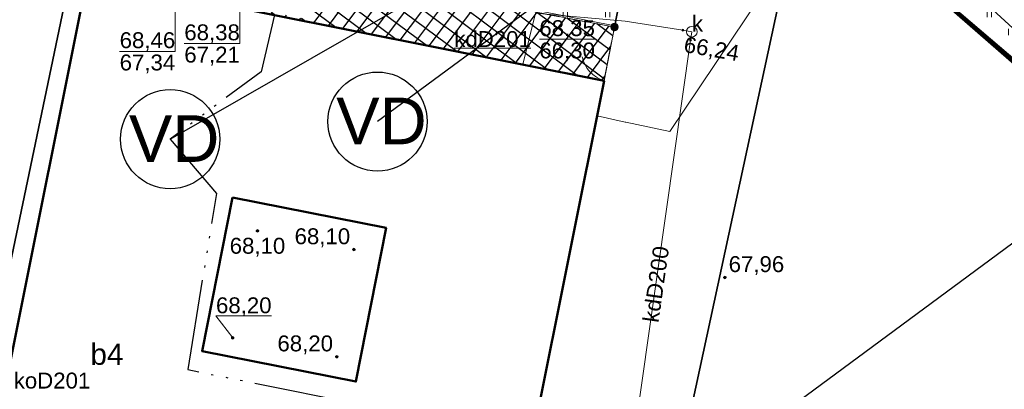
# Model space of a CAD drawing. Header units: millimetres. Extents: x 6501010 to 6502959, y 5884302 to 5886510.
# Tile 26 of 43: x 6502206 to 6502253, y 5885317 to 5885334. Entities that reach past the tile are written whole.
import ezdxf
from ezdxf.enums import TextEntityAlignment as Align

# ---------------------------------------------------------------- set-up
doc = ezdxf.new("R2010")
doc.units = ezdxf.units.MM
for name, pattern in [('ACAD_ISO06W100', [37.5, 24, -3, 0.5, -3, 0.5, -3, 0.5, -3]), ('BUUT04', [200000, 0, -100000, 0, -100000]), ('EGBU01', [2, 0.5, -0.5, 0.5, -0.5]), ('OTKC_A05', [1.5, 1, -0.5]), ('OTKJ_A05', [2, 1.5, -0.5]), ('OTKU_A05', [2, 1.5, -0.5]), ('OTZT_A05', [1.5, 1, -0.5])]:
    doc.linetypes.add(name, pattern=pattern)
for name, color, linetype, lineweight in [('!!!_elektryczne', 12, 'Continuous', 18), ('!A_aktualizacja NN_syl', 12, 'Continuous', 30), ('!A_granica opracowania', 12, 'Continuous', 40), ('!A_opis', 7, 'Continuous', 25), ('!A_utwardzenia', 12, 'Continuous', 5), ('Budynki EGiB', 9, 'Continuous', 0), ('Działki', 9, 'Continuous', 0), ('isa_V10520003E16E075_TUsr', 9, 'Continuous', 25), ('isa_V10520003E16E075_TUsr_19165818BF56C1D4', 9, 'OTKJ_A05', 25), ('Komunikacja (obszary)', 9, 'Continuous', 0), ('Ogrodzenia', 9, 'Continuous', 0), ('Pikiety', 9, 'Continuous', 0), ('Przewody gazowe', 9, 'Continuous', 0), ('Przewody kanalizacyjne', 9, 'Continuous', 0), ('Punkty o określonej wysokości', 9, 'Continuous', 0), ('Urządzenia towarzyszące (linie)', 9, 'Continuous', 0), ('Urządzenia związane z siecią (punkty)', 9, 'Continuous', 0), ('Użytki gruntowe', 9, 'Continuous', 0), ('Zagospodarowanie terenu (obszary)', 9, 'Continuous', 0)]:
    doc.layers.add(name, color=color, linetype=linetype, lineweight=lineweight)
doc.styles.add('Arial', font='arial.ttf', dxfattribs={"height": 1.5})
doc.styles.add('DOMYSLNA_CZCIONKA', font='arial.ttf')

# ---------------------------------------------------------------- blocks, each defined once
blk = doc.blocks.new('OTRS_P05')
at = {"layer": 'isa_V10520003E16E075_TUsr', "true_color": 0x0a0909, "transparency": 33554687}
h = blk.add_hatch(color=18, dxfattribs=at)
h.dxf.hatch_style = 1
h.paths.add_polyline_path([(0.09, 0, 1), (-0.09, 0, 1)])
at = {"layer": 'isa_V10520003E16E075_TUsr', "color": 18, "true_color": 0x0a0909}
blk.add_lwpolyline([(0.09, 0, 1), (-0.09, 0, 1)], format="xyb", close=True, dxfattribs=at)
at = {"layer": 'isa_V10520003E16E075_TUsr_19165818BF56C1D4', "color": 18, "true_color": 0x0a0909}
blk.add_circle((0, 0), 0.09, dxfattribs=at)
blk = doc.blocks.new('SUKS_P05')
at = {"color": 36, "linetype": 'Continuous', "lineweight": 18, "true_color": 0x803300}
blk.add_circle((0, 0), 0.5, dxfattribs=at)
blk = doc.blocks.new('SUPS01_05')
at = {"lineweight": 18}
h = blk.add_hatch(color=9, dxfattribs=at)
h.dxf.hatch_style = 1
h.paths.add_polyline_path([(-0.09, 0, 1), (0.09, 0, 1)])
at = {"color": 9, "lineweight": 18}
blk.add_circle((0, 0), 0.09, dxfattribs=at)
blk = doc.blocks.new('OTOO_L05')
at = {"linetype": 'BUUT04', "lineweight": 18, "true_color": 0x000000}
h = blk.add_hatch(color=18, dxfattribs=at)
h.dxf.hatch_style = 1
h.paths.add_polyline_path([(-0.58, 0, 1), (0.58, 0, 1)])
at = {"color": 18, "true_color": 0x0a0909}
blk.add_circle((0, 0), 0.58, dxfattribs=at)
blk = doc.blocks.new('KTOK04')
at = {"color": 18, "lineweight": 18, "true_color": 0x0a0909}
blk.add_arc((5.07, -0.58), 5.1, 113.6745, 173.5136, dxfattribs=at)

msp = doc.modelspace()

# ---------------------------------------------------------------- hatches: boundary and pattern name
at = {"layer": '!A_utwardzenia', "linetype": 'Continuous', "lineweight": -2}
h = msp.add_hatch(dxfattribs=at)
h.set_pattern_fill('ANSI37', color=256, scale=5)
h.set_pattern_definition([(53.2453488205, (-4901.1136, 38362.21866), (-0.500753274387, 0.373993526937), []), (143.2453488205, (-4901.1136, 38362.21866), (-0.373993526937, -0.500753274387), [])])
h.paths.add_polyline_path([(6502203.963, 5885341.254), (6502204.664, 5885344.627), (6502207.69, 5885344.7), (6502215.33, 5885343), (6502216.75, 5885350.58), (6502215.68, 5885352.724), (6502217.022, 5885353.394), (6502218.091, 5885351.251), (6502226.917, 5885355.669), (6502228.198, 5885354.488), (6502218.21, 5885349.5), (6502216.92, 5885342.66), (6502221.29, 5885336.19), (6502224.967, 5885335.435), (6502224.967, 5885335.435), (6502224.971, 5885335.434), (6502225.771, 5885335.28), (6502225.771, 5885335.28), (6502225.771, 5885335.28), (6502234.44, 5885333.602), (6502233.95, 5885331.07), (6502210.28, 5885335.79), (6502210.482, 5885336.778), (6502211.84, 5885336.5), (6502211.97, 5885337.06), (6502211.47, 5885337.17), (6502211.85, 5885339.08), (6502212.36, 5885338.98), (6502212.47, 5885339.55), (6502209.35, 5885340.25), (6502209.189, 5885339.524), (6502208.7, 5885339.63), (6502209.117, 5885341.613), (6502208.56, 5885341.73), (6502208.46, 5885341.24), (6502206.3, 5885341.69), (6502206.4, 5885342.19), (6502205.834, 5885342.318), (6502205.52, 5885340.93)])
h.paths.add_polyline_path([(6502220.142, 5885334.752), (6502219.983, 5885333.957), (6502217.433, 5885334.466), (6502217.591, 5885335.261)], flags=16)
at = {"layer": 'Zagospodarowanie terenu (obszary)'}
h = msp.add_hatch(dxfattribs=at)
h.set_pattern_fill('OTZT', color=256, scale=0.2, style=0, pattern_type=0)
h.set_pattern_definition([(90, (6502217.02, 5885295.2205), (-2, 1e-16), [0.3, -1.7]), (90, (6502217.22, 5885295.2205), (-2, 1e-16), [0.3, -1.7]), (90, (6502218.02, 5885294.0705), (-2, 1e-16), [0.3, -1.7]), (90, (6502218.22, 5885294.0705), (-2, 1e-16), [0.3, -1.7])])
h.paths.add_polyline_path([(6502236.89, 5885346.2), (6502267.38, 5885319.74), (6502270.58, 5885316.95), (6502270.253, 5885315.434), (6502274.94, 5885307.84), (6502271.671, 5885294.07), (6502272.971, 5885294.47), (6502273.759, 5885294.713), (6502274.217, 5885294.878), (6502274.702, 5885295.154), (6502275.271, 5885295.618), (6502275.818, 5885296.193), (6502276.411, 5885296.9), (6502276.981, 5885297.643), (6502277.454, 5885298.405), (6502277.741, 5885299.074), (6502277.852, 5885299.482), (6502277.948, 5885299.959), (6502280.48, 5885312.599), (6502280.49, 5885312.65), (6502280.401, 5885313.931), (6502280.237, 5885315.074), (6502279.962, 5885315.972), (6502278.965, 5885318.302), (6502278.171, 5885319.87), (6502277.17, 5885321.91), (6502235.29, 5885358.03), (6502218.21, 5885349.5), (6502216.92, 5885342.66), (6502221.29, 5885336.19), (6502224.97, 5885335.43), (6502226.9, 5885343.73), (6502230.01, 5885343.12), (6502229.72, 5885341.89), (6502227.44, 5885342.35), (6502225.76, 5885335.22), (6502234.44, 5885333.6)], flags=0)

# ---------------------------------------------------------------- linework, layer by layer
at = {"layer": '!!!_elektryczne', "color": 6, "linetype": 'ACAD_ISO06W100', "lineweight": 25, "ltscale": 0.2, "flags": 128}
for points in [[(6502218.41, 5885334.169), (6502218.41, 5885334.169), (6502217.77, 5885331.491), (6502213.482, 5885328.313)], [(6502213.482, 5885328.313), (6502215.661, 5885325.746), (6502214.312, 5885317.449), (6502227.394, 5885314.817), (6502225.911, 5885307.293), (6502225.725, 5885306.499), (6502228.129, 5885306.058)]]:
    msp.add_lwpolyline(points, dxfattribs=at)
at = {"layer": '!A_aktualizacja NN_syl'}
for centre in [(6502223.261, 5885329.143), (6502213.482, 5885328.313)]:
    msp.add_circle(centre, 2.337, dxfattribs=at)
at = {"layer": '!A_granica opracowania', "lineweight": 70, "flags": 128}
msp.add_lwpolyline([(6502135.64, 5885439.81), (6502156.38, 5885420.69), (6502179.76, 5885399.13), (6502243.42, 5885340.46), (6502270.88, 5885317.06), (6502239.07, 5885168.58), (6502207.7, 5885174.93), (6502176.42, 5885181.26), (6502145.37, 5885187.54), (6502088.97, 5885198.96), (6502114.4, 5885324.63), (6502121.68, 5885360.58), (6502124.66, 5885375.29), (6502122.226, 5885375.8), (6502135.64, 5885439.81)], dxfattribs=at)
at = {"layer": '!A_opis', "color": 12, "linetype": 'Continuous', "lineweight": 30}
for p, q in [((6502213.482, 5885328.313), (6502252.294, 5885350.564)), ((6502252.294, 5885350.564), (6502223.261, 5885329.143)), ((6502258.609, 5885327.388), (6502229.576, 5885305.967))]:
    msp.add_line(p, q, dxfattribs=at)
at = {"layer": '!A_utwardzenia', "color": 7, "lineweight": 5, "flags": 128}
for points in [[(6502228.189, 5885354.497), (6502218.208, 5885349.501), (6502216.92, 5885342.66), (6502221.272, 5885336.217), (6502224.974, 5885335.446), (6502224.974, 5885335.446), (6502224.974, 5885335.446), (6502225.771, 5885335.28), (6502225.774, 5885335.28), (6502225.774, 5885335.28), (6502234.44, 5885333.6)], [(6502228.216, 5885354.444), (6502218.262, 5885349.461), (6502216.984, 5885342.673), (6502221.308, 5885336.271), (6502234.451, 5885333.654), (6502234.451, 5885333.654), (6502234.452, 5885333.661), (6502234.452, 5885333.661), (6502234.452, 5885333.661), (6502234.452, 5885333.661), (6502234.451, 5885333.659)], [(6502225.771, 5885335.28), (6502234.44, 5885333.602), (6502233.95, 5885331.07), (6502210.28, 5885335.79)]]:
    msp.add_lwpolyline(points, dxfattribs=at)
at = {"layer": 'Budynki EGiB', "linetype": 'Continuous', "lineweight": 50, "flags": 128}
for points in [[(6502205.83, 5885342.3), (6502205.52, 5885340.93), (6502203.96, 5885341.24), (6502200.16, 5885322.88), (6502199.4, 5885319.21), (6502205.92, 5885317.71), (6502209.57, 5885335.93), (6502210.28, 5885335.79), (6502210.47, 5885336.78), (6502211.84, 5885336.5), (6502211.97, 5885337.06), (6502211.47, 5885337.17), (6502211.85, 5885339.08), (6502212.36, 5885338.98), (6502212.47, 5885339.55), (6502209.35, 5885340.25), (6502209.189, 5885339.524), (6502208.7, 5885339.63), (6502209.13, 5885341.61), (6502208.56, 5885341.73), (6502208.46, 5885341.24), (6502206.3, 5885341.69), (6502206.399, 5885342.186), (6502205.83, 5885342.3)], [(6502209.57, 5885335.93), (6502205.92, 5885317.71), (6502204.67, 5885311.48), (6502210.71, 5885310.29), (6502228.26, 5885306.83), (6502229.07, 5885306.67), (6502233.95, 5885331.07), (6502210.28, 5885335.79), (6502209.57, 5885335.93)], [(6502216.42, 5885325.57), (6502223.67, 5885324.13), (6502222.24, 5885316.89), (6502214.99, 5885318.32), (6502216.42, 5885325.57)]]:
    msp.add_lwpolyline(points, close=True, dxfattribs=at)
at = {"layer": 'Działki', "linetype": 'Continuous', "lineweight": 25, "flags": 128}
for points in [[(6502180.91, 5885364.02), (6502145.37, 5885187.54), (6502174.26, 5885181.7), (6502176.42, 5885181.26), (6502213.29, 5885357.66), (6502180.91, 5885364.02)], [(6502213.29, 5885357.66), (6502176.42, 5885181.26), (6502207.7, 5885174.93), (6502243.42, 5885340.46), (6502227.84, 5885354.82), (6502213.29, 5885357.66)], [(6502243.42, 5885340.46), (6502207.7, 5885174.93), (6502239.07, 5885168.58), (6502270.88, 5885317.06), (6502262.18, 5885324.12), (6502243.42, 5885340.46)]]:
    msp.add_lwpolyline(points, close=True, dxfattribs=at)
at = {"layer": 'Działki', "color": 9, "linetype": 'Continuous', "lineweight": 25, "flags": 128}
msp.add_lwpolyline([(6502244.62, 5885346.01), (6502243.42, 5885340.46), (6502262.18, 5885324.12), (6502270.88, 5885317.06), (6502272.11, 5885322.85), (6502244.62, 5885346.01)], close=True, dxfattribs=at)
at = {"layer": 'Komunikacja (obszary)', "linetype": 'OTKC_A05', "lineweight": 18, "flags": 128}
msp.add_lwpolyline([(6502221.29, 5885336.19), (6502216.92, 5885342.66), (6502218.21, 5885349.5), (6502216.75, 5885350.58), (6502215.33, 5885343), (6502207.69, 5885344.7), (6502204.662, 5885344.62), (6502203.96, 5885341.24), (6502205.52, 5885340.93), (6502205.83, 5885342.3), (6502206.4, 5885342.19), (6502206.3, 5885341.69), (6502208.46, 5885341.24), (6502208.56, 5885341.73), (6502209.13, 5885341.61), (6502208.7, 5885339.63), (6502209.19, 5885339.52), (6502209.35, 5885340.25), (6502212.47, 5885339.55), (6502212.36, 5885338.98), (6502211.85, 5885339.08), (6502211.47, 5885337.17), (6502211.97, 5885337.06), (6502211.84, 5885336.5), (6502210.47, 5885336.78), (6502210.28, 5885335.79), (6502233.95, 5885331.07), (6502234.44, 5885333.6), (6502225.756, 5885335.216), (6502227.44, 5885342.35), (6502229.717, 5885341.893), (6502230.008, 5885343.12), (6502226.904, 5885343.731), (6502224.972, 5885335.434), (6502221.29, 5885336.19)], close=True, dxfattribs=at)
at = {"layer": 'Komunikacja (obszary)', "linetype": 'OTKU_A05', "lineweight": 18, "flags": 128}
msp.add_lwpolyline([(6502228.26, 5885306.83), (6502228.03, 5885305.47), (6502231.978, 5885304.802), (6502231.6, 5885304.17), (6502231.11, 5885304.27), (6502230.63, 5885301.94), (6502231.12, 5885301.84), (6502231, 5885301.27), (6502229.34, 5885301.61), (6502229.02, 5885300.19), (6502233.811, 5885299.204), (6502237.91, 5885298.36), (6502234.19, 5885279.82), (6502239.37, 5885278.93), (6502240.183, 5885278.66), (6502254.22, 5885276.02), (6502253.59, 5885272.46), (6502255.538, 5885272.151), (6502256.99, 5885271.76), (6502259.52, 5885271.33), (6502260.35, 5885274.7), (6502261.56, 5885274.51), (6502261.571, 5885274.563), (6502263.23, 5885282.85), (6502265.43, 5885293.057), (6502270.253, 5885315.434), (6502270.58, 5885316.95), (6502236.9, 5885346.31), (6502234.44, 5885333.6), (6502233.95, 5885331.07), (6502229.16, 5885307.12), (6502229.07, 5885306.67), (6502228.26, 5885306.83)], close=True, dxfattribs=at)
at = {"layer": 'Ogrodzenia', "linetype": 'Continuous', "lineweight": 35, "flags": 128}
msp.add_lwpolyline([(6502234.44, 5885333.6), (6502236.89, 5885346.2), (6502267.38, 5885319.74)], dxfattribs=at)
at = {"layer": 'Ogrodzenia', "linetype": 'Continuous', "lineweight": 18, "flags": 128}
msp.add_lwpolyline([(6502233.95, 5885331.07), (6502234.44, 5885333.6)], dxfattribs=at)
at = {"layer": 'Pikiety', "linetype": 'Continuous', "lineweight": 0, "flags": 128}
msp.add_lwpolyline([(6502216.43, 5885318.95), (6502215.643, 5885319.982), (6502218.265, 5885319.982)], dxfattribs=at)
at = {"layer": 'Przewody gazowe', "linetype": 'Continuous', "lineweight": 18, "flags": 128}
msp.add_lwpolyline([(6502233.619, 5885329.413), (6502234.95, 5885329.11), (6502234.98, 5885329.12), (6502237.06, 5885328.67), (6502243.54, 5885338.36), (6502246.92, 5885343.47), (6502247.14, 5885343.81), (6502247.17, 5885343.86), (6502248.88, 5885346.5), (6502249.15, 5885346.92), (6502249.41, 5885347.31)], dxfattribs=at)
at = {"layer": 'Przewody kanalizacyjne', "linetype": 'Continuous', "lineweight": 18, "flags": 128}
for points in [[(6502230.72, 5885334.25), (6502230.124, 5885331.833)], [(6502233.74, 5885302.58), (6502234.95, 5885311.3), (6502238.034, 5885332.988), (6502238.09, 5885333.38), (6502237.663, 5885333.448), (6502234.95, 5885333.88), (6502230.72, 5885334.25)]]:
    msp.add_lwpolyline(points, dxfattribs=at)
at = {"layer": 'Przewody kanalizacyjne', "linetype": 'Continuous', "lineweight": 0, "flags": 128}
msp.add_lwpolyline([(6502226.885, 5885332.601), (6502230.497, 5885332.601), (6502230.324, 5885332.643)], dxfattribs=at)
at = {"layer": 'Punkty o określonej wysokości', "linetype": 'Continuous', "lineweight": 0, "flags": 128}
for points in [[(6502214.148, 5885332.825), (6502216.77, 5885332.825), (6502216.77, 5885336.19)], [(6502211.098, 5885332.455), (6502213.72, 5885332.455), (6502213.72, 5885335.82)], [(6502230.897, 5885333.022), (6502233.519, 5885333.022)], [(6502211.098, 5885332.455), (6502213.72, 5885332.455)], [(6502214.148, 5885332.825), (6502216.77, 5885332.825)]]:
    msp.add_lwpolyline(points, dxfattribs=at)
at = {"layer": 'Urządzenia towarzyszące (linie)', "linetype": 'Continuous', "lineweight": 18, "flags": 128}
msp.add_lwpolyline([(6502240.69, 5885345.07), (6502264.26, 5885323.45), (6502262.32, 5885320.89), (6502265.8, 5885318.2), (6502268.02, 5885320.88), (6502284.58, 5885307.64)], dxfattribs=at)
at = {"layer": 'Użytki gruntowe', "linetype": 'EGBU01', "lineweight": 18, "flags": 128}
for points in [[(6502247.8, 5885166.81), (6502245.96, 5885159.09), (6502209.54, 5885166.61), (6502176.72, 5885122.53), (6502164.67, 5885124.98), (6502132.37, 5884970.41), (6502150.902, 5884967.031), (6502162.37, 5884964.94), (6502169.54, 5884963.63), (6502194.23, 5884959.25), (6502198.07, 5884958.58), (6502203, 5884957.71), (6502223.05, 5884954.16), (6502239.98, 5885023.48), (6502252.33, 5885074.38), (6502265.25, 5885127.76), (6502269.28, 5885144.27), (6502275.21, 5885176.97), (6502277.6, 5885190.58), (6502280.62, 5885206.89), (6502273.94, 5885211.96), (6502289.2, 5885295.53), (6502292.24, 5885299.59), (6502301.34, 5885292.12), (6502315.925, 5885281.242), (6502334.15, 5885267.65), (6502341.971, 5885261.779), (6502348.99, 5885256.51), (6502349.93, 5885260.64), (6502335.09, 5885272.09), (6502302.42, 5885297.31), (6502272.11, 5885322.85), (6502244.62, 5885346.01), (6502237.46, 5885352.79), (6502181.08, 5885406.17), (6502157.87, 5885428.14), (6502137.27, 5885447.64), (6502110.82, 5885472.68), (6502082.78, 5885499.23), (6502054.71, 5885525.8), (6502053.26, 5885517.94), (6502081.3, 5885491.35), (6502109.24, 5885464.85), (6502135.64, 5885439.81), (6502156.38, 5885420.69), (6502179.76, 5885399.13), (6502227.84, 5885354.82), (6502243.42, 5885340.46), (6502262.18, 5885324.12), (6502270.88, 5885317.06), (6502278.63, 5885310.76), (6502247.8, 5885166.81)], [(6502092.52, 5885216.53), (6502088.97, 5885198.96), (6502126.22, 5885191.42), (6502145.37, 5885187.54), (6502174.26, 5885181.7), (6502167.45, 5885144.53), (6502165.53, 5885144.89), (6502162.08, 5885127.01), (6502164.98, 5885126.45), (6502164.67, 5885124.98), (6502176.72, 5885122.53), (6502209.54, 5885166.61), (6502245.96, 5885159.09), (6502247.8, 5885166.81), (6502278.63, 5885310.76), (6502270.88, 5885317.06), (6502262.18, 5885324.12), (6502243.42, 5885340.46), (6502227.84, 5885354.82), (6502179.76, 5885399.13), (6502156.38, 5885420.69), (6502135.64, 5885439.81), (6502109.24, 5885464.85), (6502092.53, 5885381.69), (6502089.57, 5885366.98), (6502121.68, 5885360.58), (6502118.04, 5885342.62), (6502114.4, 5885324.63), (6502107.11, 5885288.6), (6502105.919, 5885282.72), (6502099.81, 5885252.56), (6502092.52, 5885216.53)]]:
    msp.add_lwpolyline(points, close=True, dxfattribs=at)
at = {"layer": 'Zagospodarowanie terenu (obszary)', "linetype": 'OTZT_A05', "lineweight": 18, "flags": 128}
msp.add_lwpolyline([(6502236.89, 5885346.2), (6502267.38, 5885319.74), (6502270.58, 5885316.95), (6502270.253, 5885315.434), (6502274.94, 5885307.84), (6502271.671, 5885294.07), (6502272.971, 5885294.47), (6502273.759, 5885294.713), (6502274.217, 5885294.878), (6502274.702, 5885295.154), (6502275.271, 5885295.618), (6502275.818, 5885296.193), (6502276.411, 5885296.9), (6502276.981, 5885297.643), (6502277.454, 5885298.405), (6502277.741, 5885299.074), (6502277.852, 5885299.482), (6502277.948, 5885299.959), (6502280.48, 5885312.599), (6502280.49, 5885312.65), (6502280.401, 5885313.931), (6502280.237, 5885315.074), (6502279.962, 5885315.972), (6502278.965, 5885318.302), (6502278.171, 5885319.87), (6502277.17, 5885321.91), (6502235.29, 5885358.03), (6502218.21, 5885349.5), (6502216.92, 5885342.66), (6502221.29, 5885336.19), (6502224.97, 5885335.43), (6502226.9, 5885343.73), (6502230.01, 5885343.12), (6502229.72, 5885341.89), (6502227.44, 5885342.35), (6502225.76, 5885335.22), (6502234.44, 5885333.6), (6502236.89, 5885346.2)], close=True, dxfattribs=at)

# ---------------------------------------------------------------- block references
at = {"layer": 'Ogrodzenia', "xscale": 0.3, "yscale": 0.3, "zscale": 0.3}
for name, p, rotation in [('OTOO_L05', (6502234.44, 5885333.6), 78.99645915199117), ('KTOK04', (6502233.95, 5885331.07), 79.0388959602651)]:
    msp.add_blockref(name, p, dxfattribs=dict(at, rotation=rotation))
at = {"layer": 'Pikiety', "xscale": 0.5, "yscale": 0.5, "zscale": 0.5}
for p in [(6502217.6, 5885323.99), (6502222.15, 5885323.11), (6502239.65, 5885321.797), (6502216.43, 5885318.95), (6502221.34, 5885318.06)]:
    msp.add_blockref('OTRS_P05', p, dxfattribs=at)
at = {"layer": 'Punkty o określonej wysokości', "xscale": 0.5, "yscale": 0.5, "zscale": 0.5}
for p, rotation in [((6502237.663, 5885333.448), 350.3), ((6502238.034, 5885332.988), 83.7)]:
    msp.add_blockref('SUPS01_05', p, dxfattribs=dict(at, rotation=rotation))
at = {"layer": 'Urządzenia związane z siecią (punkty)', "xscale": 0.5, "yscale": 0.5, "zscale": 0.5}
msp.add_blockref('SUKS_P05', (6502238.09, 5885333.38), dxfattribs=at)

# ---------------------------------------------------------------- texts
at = {"layer": '!A_aktualizacja NN_syl', "style": 'Arial'}
for p in [(6502221.312, 5885328.074), (6502211.533, 5885327.244)]:
    msp.add_text('VD', height=2.2, dxfattribs=at).set_placement(p)
at = {"layer": 'Budynki EGiB', "style": 'DOMYSLNA_CZCIONKA'}
msp.add_text('b4', height=1, dxfattribs=at).set_placement((6502210.497, 5885318.176), align=Align.MIDDLE_CENTER)
at = {"layer": 'Pikiety', "style": 'DOMYSLNA_CZCIONKA'}
for s, p in [('68,10', (6502220.662, 5885323.737)), ('68,10', (6502217.6, 5885323.289)), ('67,96', (6502241.138, 5885322.424)), ('68,20', (6502216.954, 5885320.482)), ('68,20', (6502219.852, 5885318.687))]:
    msp.add_text(s, height=0.75, dxfattribs=at).set_placement(p, align=Align.MIDDLE_CENTER)
at = {"layer": 'Przewody kanalizacyjne', "style": 'DOMYSLNA_CZCIONKA'}
for s, p in [('kdD201', (6502228.691, 5885333.034)), ('koD201', (6502207.907, 5885316.934))]:
    msp.add_text(s, height=0.75, dxfattribs=at).set_placement(p, align=Align.MIDDLE_CENTER)
msp.add_text('kdD200', height=0.75, rotation=81.9062, dxfattribs=at).set_placement((6502236.397, 5885321.477), align=Align.MIDDLE_CENTER)
at = {"layer": 'Punkty o określonej wysokości', "style": 'DOMYSLNA_CZCIONKA'}
for s, p in [('68,35', (6502232.208, 5885333.548)), ('68,46', (6502212.409, 5885332.981)), ('68,38', (6502215.459, 5885333.351)), ('67,21', (6502215.459, 5885332.3)), ('66,30', (6502232.208, 5885332.496)), ('67,34', (6502212.409, 5885331.93))]:
    msp.add_text(s, height=0.75, dxfattribs=at).set_placement(p, align=Align.MIDDLE_CENTER)
msp.add_text('66,24', height=0.75, rotation=350.3, dxfattribs=at).set_placement((6502239.024, 5885332.579), align=Align.MIDDLE_CENTER)
at = {"layer": 'Urządzenia związane z siecią (punkty)', "style": 'DOMYSLNA_CZCIONKA'}
msp.add_text('k', height=0.75, dxfattribs=at).set_placement((6502238.359, 5885333.762), align=Align.MIDDLE_CENTER)

doc.saveas('drawing.dxf')
